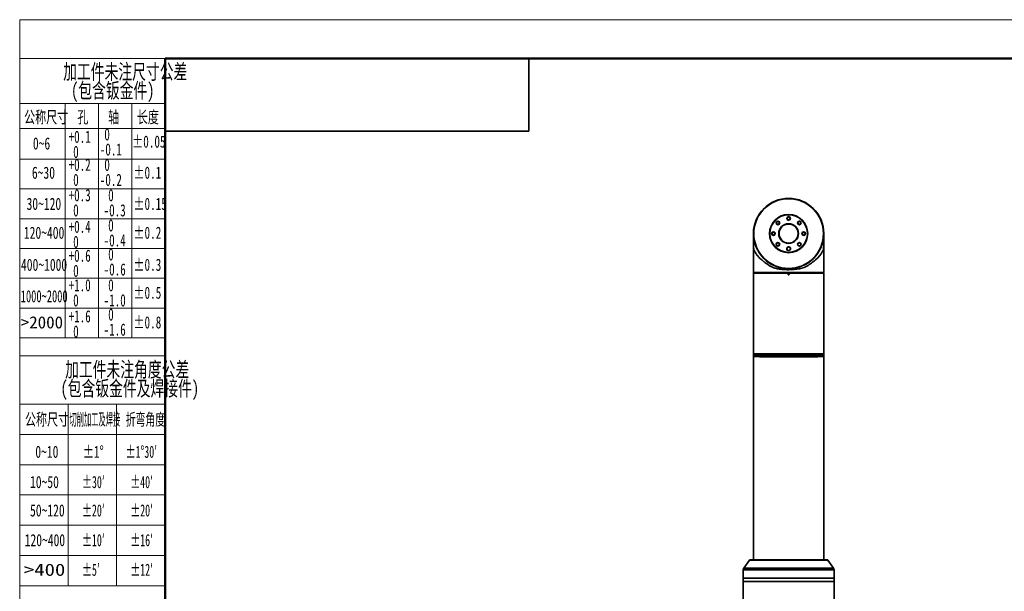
# Model space of a CAD drawing. Header units: millimetres. Extents: x 0 to 840, y 0 to 594.
# Tile 5 of 15: x 0 to 325, y 406 to 594. Entities that reach past the tile are written whole.
import ezdxf

# ---------------------------------------------------------------- set-up
doc = ezdxf.new("R2010")
doc.units = ezdxf.units.MM
doc.layers.get('0').update_dxf_attribs({"lineweight": 18})
doc.layers.add('标注层', color=150, linetype='Continuous', lineweight=18)
doc.styles.add('SLDTEXTSTYLE0', font='txt', dxfattribs={"width": 0.7})
doc.styles.add('SLDTEXTSTYLE10', font='txt', dxfattribs={"width": 1.253219})
doc.styles.add('SLDTEXTSTYLE2', font='txt', dxfattribs={"width": 0.7})
doc.styles.add('SLDTEXTSTYLE4', font='txt', dxfattribs={"width": 0.67})
doc.styles.add('SLDTEXTSTYLE5', font='txt', dxfattribs={"width": 0.677991})
doc.styles.add('SLDTEXTSTYLE6', font='txt', dxfattribs={"width": 0.631687})
doc.styles.add('SLDTEXTSTYLE7', font='txt', dxfattribs={"width": 1.026693})
doc.styles.add('SLDTEXTSTYLE8', font='txt', dxfattribs={"width": 0.601124})
doc.styles.add('SLDTEXTSTYLE9', font='txt', dxfattribs={"width": 0.427578})

# ---------------------------------------------------------------- blocks, each defined once
blk = doc.blocks.new('SW_NOTE_2')
at = {"layer": '标注层', "color": 0, "char_height": 2.5, "attachment_point": 2, "style": 'SLDTEXTSTYLE0'}
for s, insert, width in [('加工件未注尺寸公差', (15.47, 3.22), 44.581), ('(包含钣金件)', (13.41, 0.11), 27.8631)]:
    blk.add_mtext(s, dxfattribs=dict(at, insert=insert, width=width))
blk = doc.blocks.new('SW_NOTE_3')
at = {"layer": '标注层', "color": 0, "char_height": 2, "attachment_point": 1, "style": 'SLDTEXTSTYLE4'}
for s, insert, width in [('0', (0.75, 2.58), 1.5421), ('-0.1', (0, 0.09), 7.1567)]:
    blk.add_mtext(s, dxfattribs=dict(at, insert=insert, width=width))
blk = doc.blocks.new('SW_NOTE_4')
at = {"layer": '标注层', "color": 0, "char_height": 2, "attachment_point": 1, "style": 'SLDTEXTSTYLE4'}
for s, insert, width in [('+0.1', (0, 2.58), 7.1117), ('0', (0.75, 0.09), 1.5421)]:
    blk.add_mtext(s, dxfattribs=dict(at, insert=insert, width=width))
blk = doc.blocks.new('SW_NOTE_5')
at = {"layer": '标注层', "color": 0, "char_height": 2, "attachment_point": 1, "style": 'SLDTEXTSTYLE4'}
for s, insert, width in [('+0.2', (0, 2.58), 7.2615), ('0', (0.75, 0.09), 1.5421)]:
    blk.add_mtext(s, dxfattribs=dict(at, insert=insert, width=width))
blk = doc.blocks.new('SW_NOTE_6')
at = {"layer": '标注层', "color": 0, "char_height": 2, "attachment_point": 1, "style": 'SLDTEXTSTYLE4'}
for s, insert, width in [('+0.3', (0, 2.58), 7.2615), ('0', (0.75, 0.09), 1.5421)]:
    blk.add_mtext(s, dxfattribs=dict(at, insert=insert, width=width))
blk = doc.blocks.new('SW_NOTE_7')
at = {"layer": '标注层', "color": 0, "char_height": 2, "attachment_point": 1, "style": 'SLDTEXTSTYLE4'}
for s, insert, width in [('+0.4', (0, 2.58), 7.3663), ('0', (0.75, 0.09), 1.5421)]:
    blk.add_mtext(s, dxfattribs=dict(at, insert=insert, width=width))
blk = doc.blocks.new('SW_NOTE_8')
at = {"layer": '标注层', "color": 0, "char_height": 2, "attachment_point": 1, "style": 'SLDTEXTSTYLE4'}
for s, insert, width in [('0', (0.75, 2.58), 1.5421), ('-0.2', (0, 0.09), 7.3064)]:
    blk.add_mtext(s, dxfattribs=dict(at, insert=insert, width=width))
blk = doc.blocks.new('SW_NOTE_9')
at = {"layer": '标注层', "color": 0, "char_height": 2, "attachment_point": 1, "style": 'SLDTEXTSTYLE4'}
for s, insert, width in [('0', (0.75, 2.58), 1.5421), ('-0.3', (0, 0.09), 7.3064)]:
    blk.add_mtext(s, dxfattribs=dict(at, insert=insert, width=width))
blk = doc.blocks.new('SW_NOTE_10')
at = {"layer": '标注层', "color": 0, "char_height": 2, "attachment_point": 1, "style": 'SLDTEXTSTYLE4'}
for s, insert, width in [('0', (0.75, 2.58), 1.5421), ('-0.4', (0, 0.09), 7.4112)]:
    blk.add_mtext(s, dxfattribs=dict(at, insert=insert, width=width))
blk = doc.blocks.new('SW_NOTE_11')
at = {"layer": '标注层', "color": 0, "char_height": 2, "attachment_point": 1, "style": 'SLDTEXTSTYLE4'}
for s, insert, width in [('+0.6', (0, 2.58), 7.3064), ('0', (0.75, 0.09), 1.5421)]:
    blk.add_mtext(s, dxfattribs=dict(at, insert=insert, width=width))
blk = doc.blocks.new('SW_NOTE_12')
at = {"layer": '标注层', "color": 0, "char_height": 2, "attachment_point": 1, "style": 'SLDTEXTSTYLE4'}
for s, insert, width in [('0', (0.75, 2.58), 1.5421), ('-0.6', (0, 0.09), 7.3513)]:
    blk.add_mtext(s, dxfattribs=dict(at, insert=insert, width=width))
blk = doc.blocks.new('SW_NOTE_13')
at = {"layer": '标注层', "color": 0, "char_height": 2, "attachment_point": 1, "style": 'SLDTEXTSTYLE4'}
for s, insert, width in [('+1.0', (0, 2.58), 7.3064), ('0', (0.75, 0.09), 1.5421)]:
    blk.add_mtext(s, dxfattribs=dict(at, insert=insert, width=width))
blk = doc.blocks.new('SW_NOTE_14')
at = {"layer": '标注层', "color": 0, "char_height": 2, "attachment_point": 1, "style": 'SLDTEXTSTYLE4'}
for s, insert, width in [('0', (0.75, 2.58), 1.5421), ('-1.0', (0, 0.09), 7.3513)]:
    blk.add_mtext(s, dxfattribs=dict(at, insert=insert, width=width))
blk = doc.blocks.new('SW_NOTE_15')
at = {"layer": '标注层', "color": 0, "char_height": 2, "attachment_point": 1, "style": 'SLDTEXTSTYLE4'}
for s, insert, width in [('+1.6', (0, 2.58), 7.3064), ('0', (0.75, 0.09), 1.5421)]:
    blk.add_mtext(s, dxfattribs=dict(at, insert=insert, width=width))
blk = doc.blocks.new('SW_NOTE_16')
at = {"layer": '标注层', "color": 0, "char_height": 2, "attachment_point": 1, "style": 'SLDTEXTSTYLE4'}
for s, insert, width in [('0', (0.75, 2.58), 1.5421), ('-1.6', (0, 0.09), 7.3513)]:
    blk.add_mtext(s, dxfattribs=dict(at, insert=insert, width=width))
blk = doc.blocks.new('SW_NOTE_17')
at = {"layer": '标注层', "color": 0, "char_height": 2.5, "attachment_point": 2, "style": 'SLDTEXTSTYLE0'}
for s, insert, width in [('加工件未注角度公差', (15.47, 3.22), 44.581), ('(包含钣金件及焊接件)', (15.91, 0.11), 47.8855)]:
    blk.add_mtext(s, dxfattribs=dict(at, insert=insert, width=width))

msp = doc.modelspace()

# ---------------------------------------------------------------- linework, layer by layer
at = {"color": 7, "linetype": 'Continuous', "lineweight": 18}
for q in [(839.9865, 594.3966), (-0.0005, 0.3966)]:
    msp.add_line((-0.0005, 594.3966), q, dxfattribs=at)
at = {"color": 1, "linetype": 'Continuous', "lineweight": 18}
for p, q in [((47.9924, 581.5823), (-0.0005, 581.5823)), ((-0.0005, 581.5823), (-0.0005, 0.3966)), ((14.9867, 566.7497), (-0.0005, 566.7497)), ((14.9867, 566.7497), (14.9867, 558.7497)), ((14.9867, 566.7497), (25.9886, 566.7497)), ((25.9886, 566.7497), (25.9886, 489.4029)), ((36.9905, 566.7497), (25.9886, 566.7497)), ((36.9905, 566.7497), (36.9905, 489.4029)), ((36.9905, 566.7497), (47.9924, 566.7497)), ((14.9867, 559.5124), (14.9867, 489.4029)), ((-0.0076, 558.5018), (47.9924, 558.5018)), ((-0.0076, 548.4043), (47.9924, 548.4043)), ((-0.0076, 538.5707), (47.9924, 538.5707)), ((-0.0076, 528.7371), (47.9924, 528.7371)), ((-0.0076, 518.9036), (47.9924, 518.9036)), ((-0.0076, 509.07), (47.9924, 509.07)), ((-0.0076, 499.2364), (47.9924, 499.2364)), ((-0.0076, 489.4029), (47.9924, 489.4029)), ((-0.0005, 483.5467), (47.9924, 483.5467)), ((15.9865, 467.5926), (-0.0005, 467.5926)), ((15.9865, 467.5926), (15.9865, 407.5926)), ((15.9865, 467.5926), (31.9865, 467.5926)), ((31.9865, 467.5926), (31.9865, 407.5926)), ((31.9865, 467.5926), (47.9924, 467.5926)), ((-0.0005, 457.5926), (47.9924, 457.5926)), ((-0.0005, 447.5926), (47.9924, 447.5926)), ((-0.0005, 437.5926), (47.9924, 437.5926)), ((-0.0005, 427.5926), (47.9924, 427.5926)), ((-0.0005, 417.5926), (47.9924, 417.5926)), ((-0.0005, 407.5926), (47.9924, 407.5926))]:
    msp.add_line(p, q, dxfattribs=at)
at = {"color": 7, "linetype": 'Continuous', "lineweight": 50}
for p, q in [((47.9924, 11.5823), (47.9924, 581.5823)), ((47.9924, 581.5823), (827.9924, 581.5823))]:
    msp.add_line(p, q, dxfattribs=at)
at = {"color": 7, "linetype": 'Continuous', "lineweight": 35}
for p, q in [((167.9924, 557.5823), (167.9924, 581.5823)), ((47.9924, 557.5823), (167.9924, 557.5823)), ((253.5781, 535.4345), (253.5842, 535.4346)), ((253.9299, 535.4346), (253.9361, 535.4345)), ((242.1571, 523.8358), (242.1571, 511.4958)), ((249.2425, 523.6404), (249.2373, 523.8446)), ((265.3571, 510.9764), (265.3571, 523.8358)), ((242.2571, 510.8352), (242.1571, 510.7352)), ((242.1571, 510.7352), (242.1571, 496.2358)), ((253.5781, 510.7352), (242.1571, 510.7352)), ((242.1584, 511.3295), (242.1585, 510.9764)), ((242.1585, 510.9764), (265.3571, 510.9764)), ((242.1785, 510.9561), (242.2474, 510.8873)), ((253.5997, 510.8352), (242.2571, 510.8352)), ((242.2582, 510.8764), (265.2571, 510.8764)), ((242.2582, 510.8764), (242.2582, 510.8758)), ((242.7571, 510.8758), (242.7571, 510.835)), ((252.7576, 512.279), (252.7576, 512.2558)), ((252.7576, 512.2558), (253.0888, 512.2558)), ((253.5842, 512.2371), (253.5781, 512.2372)), ((253.5842, 510.3821), (253.5781, 510.7352)), ((253.5968, 510.8244), (253.598, 510.7555)), ((253.6045, 510.3825), (253.598, 510.7555)), ((253.5997, 510.8352), (253.6165, 510.3824)), ((253.7604, 510.2158), (253.7537, 510.2158)), ((253.7538, 510.2358), (253.7538, 510.2521)), ((253.7538, 510.2521), (253.7604, 510.2521)), ((253.7604, 510.2358), (253.7538, 510.2358)), ((253.7571, 512.2357), (253.7571, 511.9179)), ((253.7604, 510.2358), (253.7604, 510.2521)), ((253.8977, 510.3824), (253.9145, 510.8352)), ((253.9162, 510.7555), (253.9096, 510.3825)), ((265.2571, 510.8352), (253.9145, 510.8352)), ((253.9174, 510.8244), (253.9162, 510.7555)), ((253.9361, 512.2372), (253.9299, 512.2371)), ((253.9361, 510.7352), (253.9299, 510.3821)), ((265.3571, 510.7352), (253.9361, 510.7352)), ((254.4253, 512.2558), (254.7566, 512.2558)), ((254.7566, 512.2558), (254.7566, 512.279)), ((264.7571, 510.835), (264.7571, 510.8758)), ((265.2571, 510.8764), (265.3571, 510.9764)), ((265.3571, 510.7352), (265.2571, 510.8352)), ((265.3571, 496.2358), (265.3571, 510.7352)), ((242.1571, 496.2358), (242.1571, 484.1364)), ((265.3571, 484.1364), (265.3571, 496.2358)), ((242.1571, 484.1364), (242.2571, 484.0364)), ((242.1571, 484.1364), (242.1571, 483.8958)), ((242.1571, 484.1364), (253.7571, 484.1364)), ((242.1571, 483.2358), (242.1571, 416.1958)), ((243.7571, 483.2358), (242.1571, 483.2358)), ((242.1964, 484.0158), (242.1578, 483.9758)), ((242.1578, 483.9758), (242.1624, 483.7152)), ((242.1578, 483.9758), (265.3563, 483.9758)), ((242.1584, 483.7295), (242.1585, 483.3764)), ((242.1585, 483.3764), (243.0541, 483.3764)), ((242.1785, 483.3561), (242.2474, 483.2873)), ((242.1964, 484.0158), (265.3177, 484.0158)), ((242.2571, 484.0364), (242.2571, 484.0158)), ((242.2571, 484.0364), (265.2571, 484.0364)), ((242.2582, 483.2764), (243.5541, 483.2764)), ((242.2582, 483.2764), (242.2582, 483.2758)), ((242.3231, 483.5226), (244.1315, 483.1609)), ((242.7571, 483.2758), (242.7571, 483.2358)), ((244.1707, 483.1571), (263.3435, 483.1571)), ((253.7571, 484.1364), (265.3571, 484.1364)), ((263.3827, 483.1609), (265.1911, 483.5226)), ((265.3571, 483.2358), (263.7571, 483.2358)), ((263.9601, 483.2764), (265.2571, 483.2764)), ((264.4601, 483.3764), (265.3571, 483.3764)), ((264.7571, 483.2358), (264.7571, 483.2758)), ((265.2571, 484.0364), (265.3571, 484.1364)), ((265.2571, 484.0158), (265.2571, 484.0364)), ((265.2571, 483.2764), (265.3571, 483.3764)), ((265.3563, 483.9758), (265.3177, 484.0158)), ((265.3518, 483.7152), (265.3563, 483.9758)), ((265.3571, 483.3764), (265.3571, 484.1364)), ((265.3571, 416.1958), (265.3571, 483.2358)), ((240.7974, 416.1105), (238.9379, 413.4541)), ((268.5763, 413.4541), (266.7168, 416.1105)), ((238.7571, 412.8806), (238.7571, 410.1958)), ((268.7571, 410.1958), (268.7571, 412.8806)), ((238.7571, 410.1958), (238.7571, 409.0358)), ((268.7571, 410.1958), (238.7571, 410.1958)), ((268.7571, 409.0358), (268.7571, 410.1958)), ((238.7571, 409.0358), (238.7571, 389.0358)), ((268.7571, 409.0358), (268.7571, 389.0358))]:
    msp.add_line(p, q, dxfattribs=at)
at = {"color": 8, "linetype": 'Continuous', "lineweight": 35}
for p, q in [((253.8028, 512.236), (253.7571, 512.2357)), ((242.1624, 483.7152), (265.3518, 483.7152)), ((242.3231, 483.5226), (265.1911, 483.5226)), ((244.1315, 483.1609), (263.3827, 483.1609)), ((266.7168, 416.1105), (240.7974, 416.1105)), ((268.7571, 412.8806), (238.7571, 412.8806)), ((268.5763, 413.4541), (238.9379, 413.4541)), ((238.7571, 409.0358), (268.7571, 409.0358))]:
    msp.add_line(p, q, dxfattribs=at)
at = {"color": 7, "linetype": 'Continuous', "lineweight": 35}
for points in [[(253.7571, 511.9179), (254.6692, 511.9322), (255.5906, 511.9784), (256.4517, 512.0624), (257.3204, 512.2047), (258.1326, 512.4069), (258.9113, 512.6824), (259.3521, 512.8799), (259.781, 513.1044), (260.1872, 513.3492), (260.5737, 513.6139), (260.9461, 513.876), (261.3124, 514.1233), (261.6795, 514.3802), (262.001, 514.6172), (262.3252, 514.8701), (262.6464, 515.1365), (263.3564, 515.7945), (263.9605, 516.4588), (264.4624, 517.1229), (264.8612, 517.7801), (264.9697, 517.9893), (265.059, 518.1719), (265.1391, 518.3123), (265.2106, 518.4406), (265.253, 518.6213), (265.2688, 518.7343), (265.2822, 518.8652), (265.293, 519.0061), (265.3038, 519.1409), (265.3038, 519.1409), (265.3038, 519.141), (265.3038, 519.1411), (265.3038, 519.1415), (265.304, 519.143), (265.3045, 519.1492), (265.3065, 519.1737), (265.3141, 519.2715), (265.3193, 519.3435), (265.3232, 519.4029), (265.3313, 519.5443), (265.3374, 519.6761), (265.3466, 519.9713), (265.3515, 520.2884), (265.3537, 520.6251), (265.3543, 520.9705), (265.3541, 521.2986), (265.3531, 521.6619)], [(247.0084, 483.2568), (247.0171, 483.2485), (247.0187, 483.2417), (247.0117, 483.2278), (246.9524, 483.208), (246.831, 483.2011), (246.6653, 483.2094), (246.4725, 483.2314), (246.271, 483.2647), (246.0812, 483.306), (245.9254, 483.3507), (245.8246, 483.3932), (245.7935, 483.4212), (245.7925, 483.427)]]:
    msp.add_lwpolyline(points, dxfattribs=at)
for centre, radius in [((253.7571, 523.8358), 11.6), ((253.7571, 523.8358), 11.5), ((253.7571, 523.8358), 6.3), ((253.7571, 523.8358), 6.2), ((250.2215, 527.3714), 0.6), ((250.2215, 527.3714), 0.5), ((253.7571, 523.8358), 3.25), ((253.7571, 523.8358), 3.15), ((253.7571, 528.8358), 0.6), ((253.7571, 528.8358), 0.5), ((257.2926, 527.3714), 0.6), ((257.2926, 527.3714), 0.5), ((248.7571, 523.8358), 0.6), ((248.7571, 523.8358), 0.5), ((258.7571, 523.8358), 0.6), ((258.7571, 523.8358), 0.5), ((250.2215, 520.3003), 0.6), ((250.2215, 520.3003), 0.5), ((257.2926, 520.3003), 0.6), ((257.2926, 520.3003), 0.5), ((253.7571, 518.8358), 0.63), ((253.7571, 518.8358), 0.6)]:
    msp.add_circle(centre, radius, dxfattribs=at)
for centre, radius, start, end in [((253.6879, 505.0745), 5.3086, 90.899993, 91.119072), ((253.6119, 510.5216), 0.1393, 266.973253, 271.882148), ((271.1692, 510.2208), 17.4155, 179.950628, 180.016438), ((236.345, 510.2208), 17.4155, 359.983562, 0.049372), ((253.9023, 510.5216), 0.1393, 268.117852, 273.026747), ((253.8262, 505.0687), 5.3145, 88.88105, 89.099885), ((242.3623, 483.7187), 0.2, 181, 258.690068), ((244.1707, 483.3571), 0.2, 258.690068, 270), ((263.3435, 483.3571), 0.2, 270, 281.309932), ((265.1518, 483.7187), 0.2, 281.309932, 359), ((240.9612, 415.9958), 0.2, 90, 145.00798), ((266.553, 415.9958), 0.2, 34.99202, 90), ((239.7571, 412.8806), 1, 145.00798, 180), ((267.7571, 412.8806), 1, 360, 34.99202)]:
    msp.add_arc(centre, radius, start, end, dxfattribs=at)
for points, knots in [([(253.5842, 535.4346), (253.5872, 535.4346), (253.5931, 535.4347), (253.6323, 535.4352), (253.6879, 535.4357), (253.7318, 535.4358), (253.7537, 535.4358)], [0, 0, 0, 0, 0.042507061, 0.084781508, 0.127135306, 0.169526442, 0.169526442, 0.169526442, 0.169526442]), ([(253.8792, 535.4352), (253.8935, 535.435), (253.922, 535.4347), (253.9273, 535.4346), (253.9299, 535.4346)], [0, 0, 0, 0, 0.0253387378, 0.0506966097, 0.0506966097, 0.0506966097, 0.0506966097]), ([(242.1603, 523.5566), (242.1603, 523.4712), (242.1601, 523.264), (242.1602, 522.849), (242.1601, 522.3242), (242.16, 521.7271), (242.1599, 521.2738), (242.1599, 521.0488)], [0, 0, 0, 0, 0.37472856, 0.90943744, 1.4446956, 1.9802125, 2.50782975, 2.50782975, 2.50782975, 2.50782975]), ([(265.3543, 521.0434), (265.3543, 521.2702), (265.3542, 521.7254), (265.3541, 522.3242), (265.354, 522.849), (265.3541, 523.2662), (265.3539, 523.4753), (265.3538, 523.5625)], [0, 0, 0, 0, 0.53163237, 1.06686267, 1.60183437, 2.13625538, 2.51915463, 2.51915463, 2.51915463, 2.51915463]), ([(242.1611, 521.6619), (242.1605, 521.4354), (242.1595, 521.0945), (242.1602, 520.6381), (242.1621, 520.3011), (242.1665, 519.983), (242.1752, 519.6908), (242.1887, 519.4182), (242.2086, 519.167), (242.2287, 518.8847), (242.256, 518.6286), (242.2967, 518.439), (242.3699, 518.3066), (242.4835, 518.1253), (242.669, 517.7332), (242.935, 517.2855), (243.3189, 516.7371), (243.7724, 516.1908), (244.2967, 515.6454), (244.7438, 515.2385), (245.1001, 514.9407), (245.3308, 514.7563), (245.5659, 514.5761), (245.8074, 514.3985), (246.0731, 514.2107), (246.3309, 514.0346), (246.6134, 513.8471), (246.895, 513.6478), (247.2128, 513.4192), (247.5456, 513.2097), (247.8925, 513.0132), (248.2516, 512.8336), (248.867, 512.5629), (249.793, 512.2648), (250.9209, 512.066), (251.9476, 511.9701), (252.843, 511.9262), (253.4536, 511.9207), (253.7571, 511.9179)], [0, 0, 0, 0, 0.5404516, 0.81326659, 1.08350026, 1.35648344, 1.62783031, 1.89877823, 2.17081683, 2.44265881, 2.71184679, 2.98102575, 3.24820362, 3.7852412, 4.32452742, 5.16042394, 6.00354447, 6.95172559, 7.77101178, 8.62326564, 8.93865149, 9.24554412, 9.54393885, 9.84685158, 10.14920722, 10.50853865, 10.75568292, 11.1201642, 11.47291901, 11.82882028, 12.18972488, 12.54537175, 12.89631906, 13.95681889, 15.03059746, 15.72243804, 16.45203911, 17.17325895, 17.17325895, 17.17325895, 17.17325895]), ([(242.1571, 511.4958), (242.1571, 511.4933), (242.1572, 511.4884), (242.1577, 511.4502), (242.1582, 511.3952), (242.1583, 511.3515), (242.1584, 511.3295)], [0, 0, 0, 0, 0.04158507, 0.083135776, 0.12460906, 0.166303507, 0.166303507, 0.166303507, 0.166303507]), ([(242.1785, 510.9561), (242.1761, 510.9585), (242.1716, 510.963), (242.1661, 510.9685), (242.1623, 510.9723), (242.1601, 510.9747), (242.1587, 510.9761), (242.1585, 510.9763), (242.1585, 510.9764)], [0, 0, 0, 0, 0.0073554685, 0.0142117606, 0.0182896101, 0.0221296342, 0.0254118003, 0.0284942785, 0.0284942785, 0.0284942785, 0.0284942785]), ([(242.2474, 510.8873), (242.2493, 510.8854), (242.253, 510.8817), (242.2565, 510.8781), (242.2582, 510.8764)], [0, 0, 0, 0, 0.0078424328, 0.015290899, 0.015290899, 0.015290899, 0.015290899]), ([(265.2571, 510.8358), (265.2381, 510.8358), (265.2001, 510.8358), (264.8946, 510.8358), (264.4127, 510.8358), (263.7447, 510.8358), (262.9068, 510.8358), (261.9121, 510.8358), (260.7779, 510.8358), (259.5235, 510.8358), (258.1705, 510.8358), (256.742, 510.8358), (255.2624, 510.8358), (253.7571, 510.8358), (252.2517, 510.8358), (250.7722, 510.8358), (249.3436, 510.8358), (247.9906, 510.8358), (246.7363, 510.8358), (245.6021, 510.8358), (244.6074, 510.8358), (243.7695, 510.8358), (243.1015, 510.8358), (242.6195, 510.8358), (242.314, 510.8358), (242.2761, 510.8358), (242.2571, 510.8358)], [0, 0, 0, 0, 0.95833478, 1.9166675, 2.87500107, 3.83333345, 4.79166636, 5.75000095, 6.70833354, 7.66666664, 8.62500071, 9.58333361, 10.54166694, 11.50000021, 12.45833348, 13.41666681, 14.37499971, 15.33333377, 16.29166688, 17.24999946, 18.20833406, 19.16666697, 20.12499934, 21.08333292, 22.04166564, 23.00000042, 23.00000042, 23.00000042, 23.00000042]), ([(242.2582, 510.8758), (242.2836, 510.8758), (242.3346, 510.8758), (242.6548, 510.8758), (243.1479, 510.8758), (243.823, 510.8758), (244.6642, 510.8758), (245.6585, 510.8758), (246.7889, 510.8758), (248.0366, 510.8758), (249.3803, 510.8758), (250.7977, 510.8758), (252.2649, 510.8758), (253.2597, 510.8758), (253.7571, 510.8758)], [0, 0, 0, 0, 0.95824367, 1.91648744, 2.87473133, 3.83297466, 4.79121878, 5.74946194, 6.70770579, 7.6659486, 8.62419219, 9.58243584, 10.54067936, 11.49892285, 11.49892285, 11.49892285, 11.49892285]), ([(253.5781, 510.7352), (253.5794, 510.7353), (253.5823, 510.7355), (253.5865, 510.7371), (253.5904, 510.7393), (253.5943, 510.7432), (253.5975, 510.7486), (253.5978, 510.7532), (253.598, 510.7555)], [0, 0, 0, 0, 0.0033955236, 0.0071074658, 0.0113696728, 0.0158499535, 0.0234259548, 0.0316188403, 0.0316188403, 0.0316188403, 0.0316188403]), ([(253.7537, 512.2358), (253.7318, 512.2359), (253.6879, 512.236), (253.6322, 512.2365), (253.5929, 512.237), (253.5871, 512.2371), (253.5842, 512.2371)], [0, 0, 0, 0, 0.042511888, 0.084786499, 0.127140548, 0.169526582, 0.169526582, 0.169526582, 0.169526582]), ([(253.7537, 510.2158), (253.7318, 510.2184), (253.6879, 510.2235), (253.6322, 510.2616), (253.5929, 510.3164), (253.5871, 510.3602), (253.5842, 510.3821)], [0, 0, 0, 0, 0.065796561, 0.131226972, 0.196787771, 0.262384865, 0.262384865, 0.262384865, 0.262384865]), ([(253.5968, 510.8244), (253.5969, 510.8263), (253.5971, 510.83), (253.5988, 510.8335), (253.5997, 510.8352)], [0, 0, 0, 0, 0.0058121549, 0.0113417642, 0.0113417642, 0.0113417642, 0.0113417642]), ([(253.7538, 510.2358), (253.7344, 510.238), (253.6957, 510.2424), (253.6467, 510.2762), (253.6121, 510.3246), (253.6071, 510.3632), (253.6045, 510.3825)], [0, 0, 0, 0, 0.057805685, 0.115612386, 0.173420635, 0.231229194, 0.231229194, 0.231229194, 0.231229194]), ([(253.6165, 510.3824), (253.6176, 510.3727), (253.6199, 510.3534), (253.6331, 510.321), (253.6585, 510.2867), (253.7016, 510.2582), (253.7363, 510.2542), (253.7538, 510.2521)], [0, 0, 0, 0, 0.029043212, 0.058388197, 0.104193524, 0.15582916, 0.208115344, 0.208115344, 0.208115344, 0.208115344]), ([(253.7571, 510.8758), (254.2589, 510.8758), (255.2624, 510.8758), (256.742, 510.8758), (258.1705, 510.8758), (259.5235, 510.8758), (260.7779, 510.8758), (261.9121, 510.8758), (262.9068, 510.8758), (263.7447, 510.8758), (264.4128, 510.8758), (264.8945, 510.8758), (265.1983, 510.8758), (265.2361, 510.8758), (265.2548, 510.8758)], [0, 0, 0, 0, 0.96001034, 1.92002074, 2.8800307, 3.84004184, 4.80005201, 5.76006166, 6.72007333, 7.6800833, 8.64009274, 9.60010339, 10.56011317, 11.49770245, 11.49770245, 11.49770245, 11.49770245]), ([(253.8792, 512.2365), (253.8618, 512.2363), (253.8269, 512.236), (253.7826, 512.2359), (253.7604, 512.2358)], [0, 0, 0, 0, 0.059346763, 0.118745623, 0.118745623, 0.118745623, 0.118745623]), ([(253.9096, 510.3825), (253.9071, 510.3632), (253.9021, 510.3246), (253.8674, 510.2762), (253.8184, 510.2424), (253.7798, 510.238), (253.7604, 510.2358)], [0, 0, 0, 0, 0.057808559, 0.115616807, 0.173423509, 0.231229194, 0.231229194, 0.231229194, 0.231229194]), ([(253.7604, 510.2521), (253.7779, 510.2542), (253.8125, 510.2582), (253.8556, 510.2867), (253.8811, 510.3209), (253.8943, 510.3534), (253.8966, 510.3727), (253.8977, 510.3824)], [0, 0, 0, 0, 0.052249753, 0.10388949, 0.149702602, 0.179051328, 0.2081189, 0.2081189, 0.2081189, 0.2081189]), ([(253.9299, 510.3821), (253.927, 510.3602), (253.9211, 510.3164), (253.8819, 510.2615), (253.8262, 510.2233), (253.7824, 510.2183), (253.7604, 510.2158)], [0, 0, 0, 0, 0.065781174, 0.131213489, 0.196764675, 0.262376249, 0.262376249, 0.262376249, 0.262376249]), ([(253.9145, 510.8352), (253.9153, 510.8335), (253.9171, 510.83), (253.9173, 510.8263), (253.9174, 510.8244)], [0, 0, 0, 0, 0.0055296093, 0.0113417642, 0.0113417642, 0.0113417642, 0.0113417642]), ([(253.9361, 510.7352), (253.9346, 510.7353), (253.9316, 510.7355), (253.9273, 510.737), (253.9236, 510.7393), (253.9199, 510.7432), (253.9167, 510.7486), (253.9163, 510.7532), (253.9162, 510.7555)], [0, 0, 0, 0, 0.0037443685, 0.0074359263, 0.0114042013, 0.0159156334, 0.0235452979, 0.0317036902, 0.0317036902, 0.0317036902, 0.0317036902]), ([(242.1571, 483.8958), (242.1571, 483.8933), (242.1572, 483.8884), (242.1577, 483.8502), (242.1582, 483.7952), (242.1583, 483.7515), (242.1584, 483.7295)], [0, 0, 0, 0, 0.041584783, 0.08313547, 0.124608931, 0.166303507, 0.166303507, 0.166303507, 0.166303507]), ([(242.1785, 483.3561), (242.1761, 483.3585), (242.1716, 483.363), (242.1661, 483.3685), (242.1623, 483.3724), (242.1601, 483.3746), (242.1587, 483.3761), (242.1585, 483.3763), (242.1585, 483.3764)], [0, 0, 0, 0, 0.0073564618, 0.0142137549, 0.0182914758, 0.0221243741, 0.025413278, 0.0284942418, 0.0284942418, 0.0284942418, 0.0284942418]), ([(242.2474, 483.2873), (242.2493, 483.2854), (242.253, 483.2817), (242.2565, 483.2781), (242.2582, 483.2764)], [0, 0, 0, 0, 0.0078425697, 0.015290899, 0.015290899, 0.015290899, 0.015290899]), ([(242.2571, 484.0158), (242.2761, 484.0158), (242.314, 484.0158), (242.6195, 484.0158), (243.1015, 484.0158), (243.7695, 484.0158), (244.6074, 484.0158), (245.6021, 484.0158), (246.7363, 484.0158), (247.9906, 484.0158), (249.3436, 484.0158), (250.7722, 484.0158), (252.2517, 484.0158), (253.7571, 484.0158), (255.2624, 484.0158), (256.742, 484.0158), (258.1705, 484.0158), (259.5235, 484.0158), (260.7779, 484.0158), (261.9121, 484.0158), (262.9068, 484.0158), (263.7447, 484.0158), (264.4127, 484.0158), (264.8946, 484.0158), (265.2001, 484.0158), (265.2381, 484.0158), (265.2571, 484.0158)], [0, 0, 0, 0, 0.95833478, 1.9166675, 2.87500107, 3.83333345, 4.79166636, 5.75000095, 6.70833354, 7.66666664, 8.62500071, 9.58333361, 10.54166694, 11.50000021, 12.45833348, 13.41666681, 14.37499971, 15.33333377, 16.29166688, 17.24999946, 18.20833406, 19.16666697, 20.12499934, 21.08333292, 22.04166564, 23.00000042, 23.00000042, 23.00000042, 23.00000042]), ([(242.2582, 483.2758), (242.2832, 483.2758), (242.3333, 483.2758), (242.6599, 483.2758), (243.0607, 483.2758), (243.4256, 483.2758), (243.5571, 483.2758)], [0, 0, 0, 0, 0.36451914, 0.72903814, 1.09355719, 1.29893795, 1.29893795, 1.29893795, 1.29893795]), ([(247.0323, 483.2355), (247.0289, 483.2406), (247.0184, 483.2561), (246.9556, 483.2882), (246.8219, 483.3304), (246.6326, 483.3725), (246.4159, 483.4079), (246.1985, 483.4328), (246.0063, 483.4449), (245.86, 483.4434), (245.775, 483.4291), (245.7594, 483.4082), (245.7822, 483.3832), (245.8431, 483.3529), (245.9775, 483.3113), (246.1662, 483.268), (246.3829, 483.2299), (246.6006, 483.2023), (246.7931, 483.1886), (246.9381, 483.1905), (247.0267, 483.2061), (247.0305, 483.2258), (247.0323, 483.2355)], [0, 0, 0, 0, 0.06330685, 0.19099439, 0.33506488, 0.48019078, 0.62467435, 0.76711269, 0.90706507, 1.04512802, 1.18257945, 1.31437901, 1.37768675, 1.50538814, 1.64886017, 1.79379268, 1.93868297, 2.08175087, 2.22193358, 2.35964166, 2.49648355, 2.62882569, 2.62882569, 2.62882569, 2.62882569]), ([(261.7487, 483.4103), (261.7465, 483.4143), (261.7399, 483.4264), (261.6835, 483.4404), (261.5579, 483.4459), (261.3795, 483.438), (261.1731, 483.4176), (260.9596, 483.3864), (260.7614, 483.3473), (260.6011, 483.3038), (260.4999, 483.2615), (260.4745, 483.2319), (260.4909, 483.2097), (260.5453, 483.1937), (260.6714, 483.1876), (260.849, 483.1965), (261.0545, 483.2191), (261.2676, 483.2527), (261.4665, 483.2938), (261.6265, 483.3374), (261.7325, 483.3789), (261.7434, 483.4), (261.7487, 483.4103)], [0, 0, 0, 0, 0.06331185, 0.19110308, 0.32997739, 0.46762319, 0.60535798, 0.74453132, 0.88599699, 1.02976512, 1.17487277, 1.31497236, 1.37828602, 1.50607592, 1.64485302, 1.78196152, 1.91919013, 2.05834571, 2.20031642, 2.34463427, 2.48984181, 2.62994957, 2.62994957, 2.62994957, 2.62994957]), ([(261.7217, 483.427), (261.7203, 483.4222), (261.7162, 483.4076), (261.6632, 483.3763), (261.5414, 483.3331), (261.3646, 483.288), (261.157, 483.2474), (260.9443, 483.217), (260.7532, 483.2008), (260.6046, 483.2002), (260.5164, 483.2142), (260.4956, 483.2313), (260.4954, 483.2411), (260.4954, 483.2417)], [0, 0, 0, 0, 0.063422, 0.19142226, 0.33061732, 0.47172787, 0.61309479, 0.7526162, 0.88893995, 1.0222947, 1.15437228, 1.27043944, 1.27865633, 1.27865633, 1.27865633, 1.27865633]), ([(263.9571, 483.2758), (264.1051, 483.2758), (264.4851, 483.2758), (264.89, 483.2758), (265.1994, 483.2758), (265.2365, 483.2758), (265.2548, 483.2758)], [0, 0, 0, 0, 0.22912092, 0.58811448, 0.94710805, 1.29771754, 1.29771754, 1.29771754, 1.29771754]), ([(266.553, 416.1958), (266.5346, 416.1958), (266.4973, 416.1958), (266.1901, 416.1958), (265.7262, 416.1958), (265.1396, 416.1958), (264.4834, 416.1958), (263.7074, 416.1958), (262.8213, 416.1958), (261.8384, 416.1958), (260.7752, 416.1958), (259.6501, 416.1958), (258.3625, 416.1958), (256.9173, 416.1958), (255.3337, 416.1958), (253.7571, 416.1958), (252.1805, 416.1958), (250.5969, 416.1958), (249.1517, 416.1958), (247.864, 416.1958), (246.7389, 416.1958), (245.6757, 416.1958), (244.6929, 416.1958), (243.8068, 416.1958), (243.0308, 416.1958), (242.3746, 416.1958), (241.788, 416.1958), (241.3241, 416.1958), (241.0168, 416.1958), (240.9796, 416.1958), (240.9612, 416.1958)], [0, 0, 0, 0, 0.99332833, 2.01746152, 3.07039673, 3.88707663, 4.71665112, 5.5550507, 6.39793441, 7.2408171, 8.07921678, 8.90879171, 9.72547139, 10.77834754, 11.80249474, 12.79586842, 13.7891819, 14.81332992, 15.86626544, 16.68294512, 17.51252006, 18.35091974, 19.19380243, 20.03668614, 20.87508571, 21.70466021, 22.5213401, 23.57421602, 24.59837838, 25.59173703, 25.59173703, 25.59173703, 25.59173703])]:
    msp.add_open_spline(points, degree=3, knots=knots, dxfattribs=at)
at = {"color": 8, "linetype": 'Continuous', "lineweight": 35}
for points, knots in [([(253.6567, 512.2363), (253.6348, 512.2364), (253.5589, 512.2367), (253.4832, 512.2384), (253.4293, 512.2395)], [0, 0, 0, 0, 0.065728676, 0.227384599, 0.227384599, 0.227384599, 0.227384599]), ([(254.0848, 512.2395), (254.031, 512.2383), (253.9713, 512.2369), (253.9115, 512.2366), (253.9056, 512.2366)], [0, 0, 0, 0, 0.161625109, 0.179222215, 0.179222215, 0.179222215, 0.179222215])]:
    msp.add_open_spline(points, degree=3, knots=knots, dxfattribs=at)

# ---------------------------------------------------------------- block references
at = {"layer": '标注层', "color": 1, "xscale": 2, "yscale": 2, "zscale": 2}
for name, p in [('SW_NOTE_2', (3.8883, 573.3169)), ('SW_NOTE_4', (16.1441, 552.621)), ('SW_NOTE_3', (26.4262, 553.4136)), ('SW_NOTE_5', (16.1441, 543.3778)), ('SW_NOTE_8', (26.4262, 543.3778)), ('SW_NOTE_6', (16.1441, 533.3248)), ('SW_NOTE_9', (27.6951, 533.3248)), ('SW_NOTE_7', (16.1441, 522.9262)), ('SW_NOTE_10', (27.6951, 523.3975)), ('SW_NOTE_11', (16.1441, 513.3794)), ('SW_NOTE_12', (27.6979, 513.8271)), ('SW_NOTE_13', (16.1441, 503.6309)), ('SW_NOTE_14', (27.6979, 503.6309)), ('SW_NOTE_15', (16.1441, 493.3641)), ('SW_NOTE_16', (27.6979, 493.9773)), ('SW_NOTE_17', (4.5139, 475.0536))]:
    msp.add_blockref(name, p, dxfattribs=at)

# ---------------------------------------------------------------- texts
at = {"layer": '标注层', "color": 1, "char_height": 4, "attachment_point": 1}
for s, insert, width, style in [('公称尺寸', (1.4478, 564.2643), 31.034637, 'SLDTEXTSTYLE0'), ('孔', (19.0162, 564.2643), 7.32067, 'SLDTEXTSTYLE0'), ('轴', (29.1984, 564.2643), 7.101676, 'SLDTEXTSTYLE0'), ('长度', (38.6468, 564.2643), 15.204469, 'SLDTEXTSTYLE0'), ('%%P0.05', (37.069, 556.1809), 21.574494, 'SLDTEXTSTYLE5'), ('0~6', (4.344, 555.5681), 11.231285, 'SLDTEXTSTYLE2'), ('6~30', (4.0175, 545.9289), 15.235754, 'SLDTEXTSTYLE2'), ('%%P0.1', (37.4972, 545.9289), 17.392921, 'SLDTEXTSTYLE5'), ('30~120', (2.2591, 535.6416), 23.150838, 'SLDTEXTSTYLE2'), ('%%P0.15', (37.4972, 535.6416), 21.574494, 'SLDTEXTSTYLE5'), ('%%P0.2', (37.4972, 526.1134), 17.695933, 'SLDTEXTSTYLE5'), ('120~400', (1.3814, 526.1134), 26.717318, 'SLDTEXTSTYLE2'), ('400~1000', (0.4205, 515.5452), 31.347486, 'SLDTEXTSTYLE2'), ('%%P0.3', (37.4972, 515.5452), 17.695933, 'SLDTEXTSTYLE5'), ('1000~2000', (0.3427, 505.1683), 31.33734, 'SLDTEXTSTYLE6'), ('%%P0.5', (37.4972, 506.3274), 17.695933, 'SLDTEXTSTYLE5'), ('>2000', (0.3427, 496.5416), 27.990288, 'SLDTEXTSTYLE7'), ('%%P0.8', (37.4972, 496.5416), 17.726235, 'SLDTEXTSTYLE5'), ('公称尺寸', (1.7462, 464.5346), 31.034637, 'SLDTEXTSTYLE0'), ('切削加工及焊接', (16.4062, 464.5346), 33.881346, 'SLDTEXTSTYLE9'), ('折弯角度', (34.9889, 464.5346), 26.785266, 'SLDTEXTSTYLE8'), ('0~10', (5.1611, 453.8483), 15.235754, 'SLDTEXTSTYLE2'), ('%%P1%%D', (20.8227, 453.8483), 13.241649, 'SLDTEXTSTYLE5'), ('%%P1%%D30′', (34.9889, 453.8483), 25.119582, 'SLDTEXTSTYLE8'), ('10~50', (3.4056, 443.8679), 18.70838, 'SLDTEXTSTYLE2'), ('%%P30′', (20.5588, 443.8679), 14.803091, 'SLDTEXTSTYLE8'), ('%%P40′', (36.4889, 443.8679), 14.803091, 'SLDTEXTSTYLE8'), ('50~120', (3.4056, 434.5017), 23.150838, 'SLDTEXTSTYLE2'), ('%%P20′', (20.5588, 434.5017), 14.803091, 'SLDTEXTSTYLE8'), ('%%P20′', (36.4889, 434.5017), 14.803091, 'SLDTEXTSTYLE8'), ('120~400', (1.65, 424.6913), 26.717318, 'SLDTEXTSTYLE2'), ('%%P10′', (20.5588, 424.6913), 14.803091, 'SLDTEXTSTYLE8'), ('%%P16′', (36.4916, 424.6913), 14.803091, 'SLDTEXTSTYLE8'), ('>400', (1.4016, 414.9259), 26.996719, 'SLDTEXTSTYLE10'), ('%%P5′', (20.5588, 414.9259), 11.36426, 'SLDTEXTSTYLE8'), ('%%P12′', (36.4916, 414.9259), 14.803091, 'SLDTEXTSTYLE8')]:
    msp.add_mtext(s, dxfattribs=dict(at, insert=insert, width=width, style=style))

doc.saveas('drawing.dxf')
